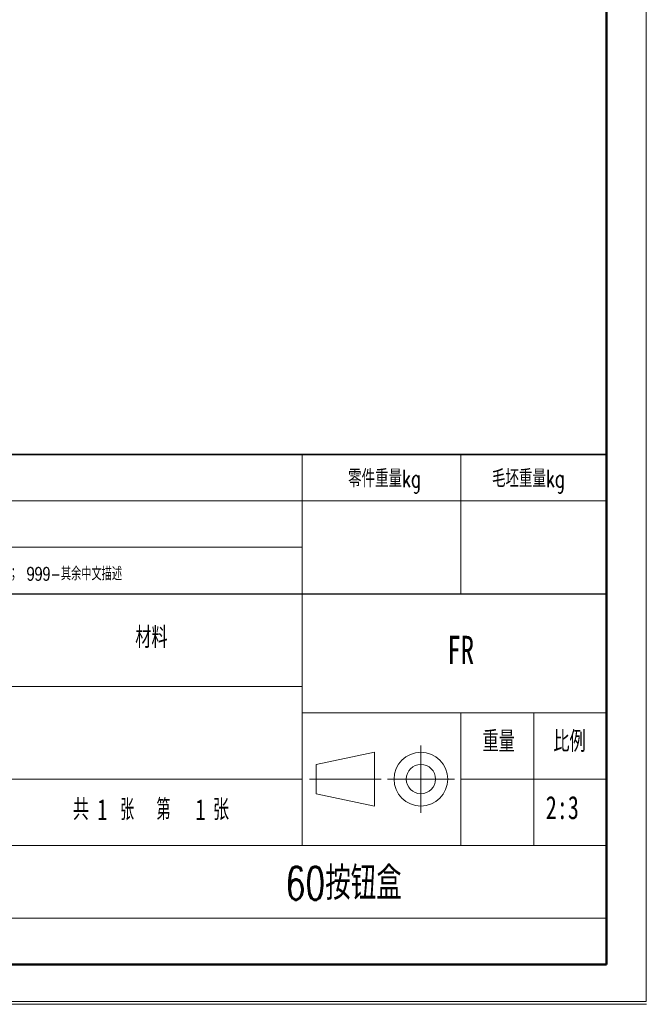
# Model space of a CAD drawing. Header units: millimetres. Extents: x 0 to 420, y 0 to 297.
# Tile 16 of 21: x 325 to 420, y 0 to 149. Entities that reach past the tile are written whole.
import ezdxf

# ---------------------------------------------------------------- set-up
doc = ezdxf.new("R2010")
doc.units = ezdxf.units.MM
doc.linetypes.add('CENTERX2', pattern=[20.32, 12.7, -2.54, 2.54, -2.54])
doc.layers.add('细线层', color=7, linetype='Continuous', lineweight=25)
doc.styles.add('SLDTEXTSTYLE0', font='TXT', dxfattribs={"width": 0.7, "bigfont": 'bigfont'})
doc.styles.add('SLDTEXTSTYLE2', font='TXT', dxfattribs={"width": 0.7})
doc.styles.add('SLDTEXTSTYLE3', font='TXT', dxfattribs={"width": 0.6, "bigfont": 'bigfont'})

# ---------------------------------------------------------------- blocks, each defined once
blk = doc.blocks.new('SW_NOTE_0')
at = {"color": 0, "linetype": 'Continuous', "lineweight": 0, "attachment_point": 2}
for s, insert, char_height, style in [('共', (2.18, 4.09), 3.17, 'SLDTEXTSTYLE0'), ('张  第', (11.91, 4.09), 3.175, 'SLDTEXTSTYLE3'), ('张', (23.35, 4.09), 3.17, 'SLDTEXTSTYLE0'), ('1', (5.42, 4.09), 3.17, 'SLDTEXTSTYLE2'), ('1', (20.24, 4.09), 3.17, 'SLDTEXTSTYLE2')]:
    blk.add_mtext(s, dxfattribs=dict(at, insert=insert, char_height=char_height, style=style))
blk = doc.blocks.new('SW_NOTE_1')
at = {"color": 0, "linetype": 'Continuous', "lineweight": 0, "char_height": 2, "attachment_point": 1, "style": 'SLDTEXTSTYLE0'}
for s, insert in [('1-车；2-铣；3-磨；4-钻；5-镗；6-线切割；7-热处理；8-表面处理；9-铸造；10-焊接；11-放电', (0, 2.58)), ('101-激光切；102-数控冲；103-数控折弯；104-擀弧；105-铆接；201-注塑；202-激光打印；203-挤出打印； 999-其余中文描述', (0, 0.25))]:
    blk.add_mtext(s, dxfattribs=dict(at, insert=insert))

msp = doc.modelspace()

# ---------------------------------------------------------------- linework, layer by layer
at = {"color": 7, "linetype": 'Continuous', "lineweight": 18}
for p, q in [((419.99, 297.4), (419.99, 0.4)), ((368, 75.99), (368, 82.99)), ((392, 75.99), (392, 82.99)), ((234, 75.99), (414, 75.99)), ((368, 61.99), (368, 75.99)), ((392, 61.99), (392, 75.99)), ((368, 68.99), (234, 68.99)), ((368, 61.99), (368, 23.99)), ((324, 47.99), (368, 47.99)), ((414, 43.99), (368, 43.99)), ((392, 43.99), (392, 23.99)), ((403, 43.99), (403, 23.99)), ((370.12, 36.2), (378.95, 38.05)), ((378.95, 38.05), (378.95, 29.92)), ((370.12, 36.2), (370.12, 31.78)), ((368, 33.99), (234, 33.99)), ((392, 33.99), (414, 33.99)), ((370.12, 31.78), (378.95, 29.92)), ((368, 23.99), (324, 23.99)), ((414, 23.99), (368, 23.99)), ((0, 0.4), (419.99, 0.4)), ((210, -0.01), (420, -0.01))]:
    msp.add_line(p, q, dxfattribs=at)
at = {"color": 7, "linetype": 'Continuous', "lineweight": 50}
for p, q in [((414, 5.99), (414, 290.99)), ((24, 5.99), (414, 5.99)), ((234, 5.99), (414, 5.99))]:
    msp.add_line(p, q, dxfattribs=at)
at = {"color": 7, "linetype": 'Continuous', "lineweight": 35}
for p, q in [((234, 82.99), (414, 82.99)), ((414, 61.99), (414, 5.99)), ((414, 5.99), (234, 5.99))]:
    msp.add_line(p, q, dxfattribs=at)
at = {"color": 7, "linetype": 'Continuous', "lineweight": 25}
msp.add_line((234, 61.99), (414, 61.99), dxfattribs=at)
at = {"color": 7, "linetype": 'CENTERX2', "lineweight": 18}
for p, q in [((385.95, 28.92), (385.95, 39.05)), ((369.12, 33.99), (379.95, 33.99)), ((380.89, 33.99), (391.02, 33.99))]:
    msp.add_line(p, q, dxfattribs=at)
at = {"color": 7, "linetype": 'Continuous', "lineweight": 18}
for radius in [4.06, 2.21]:
    msp.add_circle((385.95, 33.99), radius, dxfattribs=at)
at = {"layer": '细线层', "color": 7, "lineweight": 18}
msp.add_line((324, 12.99), (414, 12.99), dxfattribs=at)

# ---------------------------------------------------------------- block references
at = {"color": 7, "linetype": 'Continuous', "lineweight": 0}
for name, p in [('SW_NOTE_1', (234.61, 65.75)), ('SW_NOTE_0', (332.42, 26.88))]:
    msp.add_blockref(name, p, dxfattribs=at)

# ---------------------------------------------------------------- texts
at = {"color": 7, "linetype": 'Continuous', "lineweight": 0, "attachment_point": 2}
for s, insert, char_height, style in [('零件重量kg', (380.46, 80.71), 2.646, 'SLDTEXTSTYLE0'), ('毛坯重量kg', (402.19, 80.71), 2.646, 'SLDTEXTSTYLE0'), ('材料', (345.25, 56.96), 3.175, 'SLDTEXTSTYLE0'), ('FR', (391.97, 55.63), 4.233, 'SLDTEXTSTYLE2'), ('重量', (397.7, 41.27), 3.175, 'SLDTEXTSTYLE0'), ('比例', (408.4, 41.27), 3.175, 'SLDTEXTSTYLE0'), ('2:3', (407.31, 31.45), 3.5, 'SLDTEXTSTYLE2'), ('60按钮盒', (374.28, 20.76), 5, 'SLDTEXTSTYLE0')]:
    msp.add_mtext(s, dxfattribs=dict(at, insert=insert, char_height=char_height, style=style))

doc.saveas('drawing.dxf')
